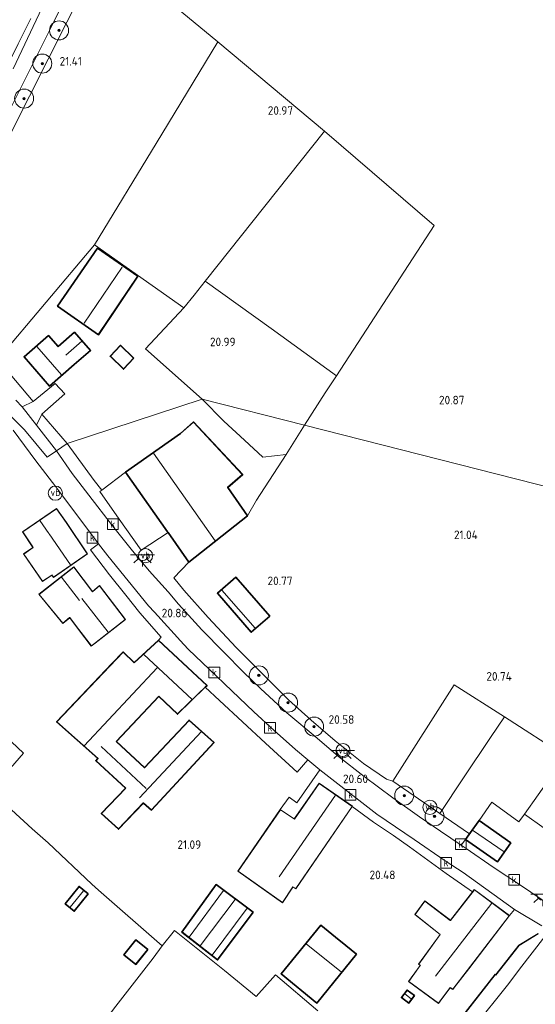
# Model space of a CAD drawing. Extents: x 196936 to 200438, y 361224 to 364196.
# Tile 243 of 256: x 199074 to 199182, y 363325 to 363532. Entities that reach past the tile are written whole.
import ezdxf
from ezdxf.enums import TextEntityAlignment as Align

# ---------------------------------------------------------------- set-up
doc = ezdxf.new("R2010")
doc.units = 0
for name, color, linetype, lineweight in [('B-ME-GR-BOOM-S', 90, 'Continuous', 25), ('B-ME-GR-BOOMTEELT-GV', 110, 'Continuous', 13), ('B-ME-GR-BOUWLAND_AKKERBOUW-GV', 80, 'Continuous', 13), ('B-ME-GR-GRAS-GV', 60, 'Continuous', 13), ('B-ME-GR-HAAG-G', 90, 'GR-HAAG1', 13), ('B-ME-IE-MEUBILAIR_WEGMEUBILAIR-S', 7, 'Continuous', 25), ('B-ME-IE-TERREINAFSCHEIDING_DOORGANG-G', 210, 'Continuous', 18), ('B-ME-IE-TERREINAFSCHEIDING_KUNSTMATIG_HEKWERK-G', 20, 'IE-TERREINAFSCHEIDING-KUNSTMATIG', 18), ('B-ME-IE-TERREINAFSCHEIDING_KUNSTMATIG_MUUR-GV', 90, 'Continuous', 18), ('B-ME-KG-KADASTRAAL_DAKRAND-G', 170, 'Continuous', 18), ('B-ME-KG-KADASTRAAL_NOK-G', 10, 'Continuous', 18), ('B-ME-OG-BEBOUWING_BOERDERIJ-GV', 7, 'Continuous', 35), ('B-ME-OG-BEBOUWING_KAS-GV', 7, 'Continuous', 35), ('B-ME-OG-BEBOUWING_SCHUUR-GV', 7, 'Continuous', 35), ('B-ME-OG-BEBOUWING_WONINGBOUW-GV', 7, 'Continuous', 18), ('B-ME-OG-HOOGTEPUNT-S', 7, 'Continuous', 25), ('B-ME-OG-TERREIN_ERF-GV', 7, 'Continuous', 18), ('B-ME-OG-TERREIN_GROEN_TUIN-GV', 7, 'Continuous', 18), ('B-ME-RI-GWA_KOLK-S', 30, 'Continuous', 25), ('B-ME-VH-VERHARDING_ASFALT-GV', 252, 'Continuous', 18), ('B-ME-VH-VERHARDING_STRAATBAKSTEEN-GV', 252, 'Continuous', 18), ('B-ME-VW-VERKEERSTEKEN_DRAAGCONSTRUCTIE-S', 7, 'Continuous', 25)]:
    doc.layers.add(name, color=color, linetype=linetype, lineweight=lineweight)
doc.styles.add('NLCS-ISO', font='NLCS-ISO.ttf')
doc.styles.add('NLCS-ISO-ANNOTATIVE-T18', font='NLCS-ISO.ttf', dxfattribs={"height": 1.8})
doc.linetypes.add('GR-HAAG1', pattern='A,6,[176,NLCS.SHX,S=0.125,R=0,X=0,Y=0],-2', length=8)
doc.linetypes.add('IE-TERREINAFSCHEIDING-KUNSTMATIG', pattern='A,4,[82,NLCS.SHX,S=0.75,R=90,X=0,Y=0],4,-2', length=10)

# ---------------------------------------------------------------- blocks, each defined once
blk = doc.blocks.new('SKL-ET_OV_LICHTPUNT-SO')
at = {"color": 0, "linetype": 'ByBlock', "lineweight": 18}
for points in [[(-1.25, 0), (-2.5, 0)], [(1.25, 0), (2.5, 0)], [(-0.92, -0.85), (-1.83, -1.7)], [(0, -1.25), (0, -2.5)], [(0.92, -0.85), (1.83, -1.7)]]:
    blk.add_lwpolyline(points, dxfattribs=at)
blk.add_lwpolyline([(0, 0), (1.25, 0, -1), (-1.25, 0)], format="xyb", close=True, dxfattribs=at)
blk = doc.blocks.new('SAL-HOOGTELABEL-SO')
at = {"color": 0, "linetype": 'ByBlock', "lineweight": -2, "style": 'NLCS-ISO-ANNOTATIVE-T18'}
blk.add_attdef('HOOGTE', text='', height=1.8, dxfattribs=at).set_placement((2.79, 0), align=Align.RIGHT)
blk = doc.blocks.new('SGR-BOOM_01-SO')
at = {"linetype": 'ByBlock', "lineweight": 18}
h = blk.add_hatch(color=0, dxfattribs=at)
h.dxf.hatch_style = 1
edge = h.paths.add_edge_path()
edge.add_arc((0, 0), 0.25, 0, 360)
at = {"color": 0, "linetype": 'ByBlock', "lineweight": 18}
for radius in [2, 0.25]:
    blk.add_circle((0, 0), radius, dxfattribs=at)
blk = doc.blocks.new('SRI-KOLK-SO')
at = {"color": 0, "linetype": 'ByBlock', "lineweight": 18}
blk.add_lwpolyline([(-1.125, -1.125), (1.125, -1.125), (1.125, 1.125), (-1.125, 1.125)], close=True, dxfattribs=at)
at = {"color": 0, "linetype": 'ByBlock', "lineweight": 18, "style": 'NLCS-ISO'}
blk.add_text('k', height=1.5, dxfattribs=at).set_placement((0, 0), align=Align.MIDDLE_CENTER)
blk = doc.blocks.new('SIE-WEG_PAAL_VERKEERSBORD-SO')
at = {"color": 0, "linetype": 'ByBlock', "lineweight": 18}
blk.add_circle((0, 0), 1.5, dxfattribs=at)
at = {"color": 0, "linetype": 'ByBlock', "lineweight": 18, "style": 'NLCS-ISO'}
blk.add_text('vb', height=1.5, dxfattribs=at).set_placement((0, 0.13), align=Align.MIDDLE_CENTER)

msp = doc.modelspace()

# ---------------------------------------------------------------- linework, layer by layer
at = {"layer": 'B-ME-GR-BOOMTEELT-GV'}
msp.add_polyline3d([(199001.4, 363323.316, 21.913), (199009.987, 363332.51, 21.895), (199020.614, 363343.901, 21.886), (199029.323, 363353.371, 22.985), (199038.574, 363363.458, 21.931), (199046.407, 363372.151, 21.913), (199052.582, 363378.961, 21.904), (199056.321, 363383.133, 21.827), (199062.142, 363389.594, 21.737), (199069.833, 363382.628, 21.547), (199074.902, 363377.936, 21.439), (199067.922, 363370.005, 21.421), (199076.715, 363362.046, 21.179), (199080.063, 363359.096, 21.133), (199089.236, 363350.461, 21.182), (199090.606, 363349.143, 21.196), (199103.989, 363337.458, 21.228), (199102.134, 363334.888, 21.355), (199093.776, 363324.19, 21.486)], dxfattribs=at)
for points in [[(199083.629, 363346.276, 21.242), (199085.538, 363344.761, 21.242), (199088.452, 363348.434, 21.242), (199086.543, 363349.949, 21.242)], [(199095.976, 363335.584, 21.345), (199098.445, 363333.6, 21.345), (199100.963, 363336.733, 21.345), (199098.494, 363338.717, 21.345)]]:
    msp.add_polyline3d(points, close=True, dxfattribs=at)
at = {"layer": 'B-ME-GR-BOUWLAND_AKKERBOUW-GV'}
for points in [[(199235.29, 363421.05, 20.712), (199133.883, 363446.819, 20.793), (199138.29, 363453.585, 20.82), (199140.625, 363457.169, 20.953), (199161.187, 363488.737, 20.859), (199138.109, 363508.538, 20.976), (199115.707, 363527.317, 21.063), (199091.806, 363547.041, 21.435), (199091.819, 363548.561, 21.474), (199092.569, 363550.525, 21.399), (199101.482, 363569.061, 21.408), (199113.485, 363590.824, 21.42), (199124.862, 363610.254, 21.477), (199132.49, 363622.343, 21.489), (199137.819, 363630.15, 21.42), (199146.199, 363642.604, 21.363), (199159.519, 363663.481, 21.328), (199242.84, 363732.351, 20.434)], [(199076.405, 363532.218, 21.339), (199073.776, 363526.919, 21.246), (199071.276, 363521.932, 21.411), (199066.289, 363525.419, 20.964), (199045.973, 363538.461, 20.58)], [(199184.266, 363362.209, 20.395), (199180.141, 363365.168, 20.361), (199188.749, 363377.281, 20.486), (199175.937, 363385.561, 20.58), (199165.38, 363392.309, 20.641), (199152.459, 363372.07, 20.64), (199151.174, 363372.455, 20.62), (199146.314, 363375.741, 20.611), (199140.363, 363380.56, 20.655), (199135.284, 363384.882, 20.7), (199130.549, 363389.141, 20.705), (199124.842, 363394.856, 20.785), (199119.539, 363400.152, 20.852), (199113.662, 363406.423, 20.848), (199108.561, 363412.175, 20.879), (199106.427, 363414.758, 20.995), (199109.625, 363418.057, 21.07), (199121.911, 363427.748, 20.989), (199123.847, 363431.095, 20.843), (199130.043, 363440.69, 20.767), (199133.883, 363446.819, 20.793), (199235.29, 363421.05, 20.712)], [(199093.776, 363324.19, 21.486), (199102.134, 363334.888, 21.355), (199103.989, 363337.458, 21.228), (199106.566, 363340.734, 21.266), (199117.115, 363332.326, 21.212), (199123.763, 363326.864, 21.167), (199127.856, 363331.368, 21.005), (199136.686, 363323.867, 20.911)]]:
    msp.add_polyline3d(points, dxfattribs=at)
msp.add_polyline3d([(199115.609, 363411.514, 20.806), (199122.732, 363403.346, 20.829), (199126.638, 363406.705, 20.725), (199119.5, 363414.888, 20.793)], close=True, dxfattribs=at)
at = {"layer": 'B-ME-GR-GRAS-GV'}
for points in [[(199072.348, 363513.715, 21.402), (199081.273, 363531.536, 21.447), (199090.136, 363549.853, 21.57)], [(199091.806, 363547.041, 21.435), (199072.222, 363508.109, 21.327)], [(199079.347, 363535.681, 21.519), (199072.713, 363521.679, 21.48)], [(199073.776, 363526.919, 21.246), (199076.405, 363532.218, 21.339)], [(199069.397, 363460.584, 21.024), (199076.868, 363451.807, 21.129), (199074.601, 363450.698, 21.153), (199073.277, 363452.053, 21.138)], [(199100.555, 363212.768, 20.943), (199095.007, 363217.543, 21.037), (199091.878, 363220.223, 20.898), (199090.117, 363221.518, 20.988), (199097.66, 363231.082, 20.753), (199105.608, 363240.862, 20.686), (199113.55, 363250.579, 20.69), (199123.189, 363262.562, 20.699), (199133.626, 363275.49, 20.695), (199141.181, 363285.181, 20.677), (199148.588, 363294.343, 20.632), (199156.84, 363304.606, 20.627), (199159.356, 363307.778, 20.557), (199161.998, 363311.108, 20.636), (199169.224, 363320.063, 20.609), (199176.823, 363329.557, 20.672), (199179.093, 363332.572, 20.69), (199184.39, 363339.48, 20.578)]]:
    msp.add_polyline3d(points, dxfattribs=at)
for points in [[(199069.397, 363460.584, 21.024), (199068.495, 363459.517, 21.024), (199065.373, 363463.534, 21.024), (199060.779, 363469.61, 21.03), (199059.225, 363472.714, 21.039), (199060.088, 363479.212, 21.042), (199060.873, 363482.108, 21.057), (199061.983, 363485.608, 21.093), (199065.828, 363494.796, 21.228), (199072.222, 363508.109, 21.327), (199091.806, 363547.041, 21.435), (199115.707, 363527.317, 21.063), (199102.736, 363505.994, 21.146), (199089.766, 363484.672, 21.228)], [(199110.696, 363474.126, 21.258), (199108.574, 363471.462, 21.165), (199089.766, 363484.672, 21.228), (199102.736, 363505.994, 21.146), (199115.707, 363527.317, 21.063), (199138.109, 363508.538, 20.976), (199113.019, 363477.042, 21.256)], [(199161.187, 363488.737, 20.859), (199140.625, 363457.169, 20.953), (199126.931, 363467.107, 21.017), (199113.019, 363477.042, 21.256), (199138.109, 363508.538, 20.976)], [(199138.29, 363453.585, 20.82), (199133.883, 363446.819, 20.793), (199112.426, 363452.272, 21.063), (199100.501, 363462.859, 21.174), (199108.574, 363471.462, 21.165), (199110.696, 363474.126, 21.258), (199113.019, 363477.042, 21.256), (199126.931, 363467.107, 21.017), (199140.625, 363457.169, 20.953)], [(199130.043, 363440.69, 20.767), (199125.181, 363440.102, 20.946), (199121.289, 363443.687, 20.996), (199116.985, 363447.629, 21.063), (199112.426, 363452.272, 21.063), (199133.883, 363446.819, 20.793)], [(199084.013, 363442.999, 21.129), (199081.786, 363441.443, 21.129), (199077.565, 363446.81, 21.144), (199078.694, 363449.147, 21.129)], [(199094.977, 363427.062, 21.114), (199099.615, 363420.605, 21.029), (199105.238, 363424.295, 21.029), (199109.625, 363418.057, 21.07), (199106.427, 363414.758, 20.995), (199108.561, 363412.175, 20.879), (199113.662, 363406.423, 20.848), (199119.539, 363400.152, 20.852), (199124.842, 363394.856, 20.785), (199130.549, 363389.141, 20.705), (199135.284, 363384.882, 20.7), (199140.363, 363380.56, 20.655), (199146.314, 363375.741, 20.611), (199151.174, 363372.455, 20.62), (199152.459, 363372.07, 20.64), (199162.349, 363365.276, 20.52), (199168.568, 363360.992, 20.419), (199167.725, 363359.806, 20.419), (199166.864, 363358.603, 20.4), (199162.527, 363361.558, 20.444), (199158.046, 363364.577, 20.48), (199152.444, 363368.598, 20.583), (199146.469, 363373.071, 20.656), (199141.075, 363377.264, 20.651), (199136.545, 363381.12, 20.692), (199130.233, 363386.425, 20.737), (199124.699, 363391.496, 20.791), (199121.125, 363394.972, 20.822), (199116.978, 363399.143, 20.845), (199112.307, 363403.876, 20.867), (199107.409, 363409.239, 20.885), (199105.285, 363411.809, 20.867), (199101.289, 363416.222, 20.935), (199097.466, 363420.778, 20.966), (199093.581, 363425.692, 20.998), (199088.595, 363432.151, 21.066), (199085.118, 363436.642, 21.084), (199081.786, 363441.443, 21.129), (199084.013, 363442.999, 21.129), (199089.704, 363435.202, 21.19), (199091.297, 363433.205, 21.114), (199090.882, 363432.863, 21.141)], [(199167.349, 363372.797, 20.593), (199162.349, 363365.276, 20.52), (199152.459, 363372.07, 20.64), (199165.38, 363392.309, 20.641), (199175.937, 363385.561, 20.58), (199173.004, 363381.208, 20.58)], [(199188.749, 363377.281, 20.486), (199180.141, 363365.168, 20.361), (199178.975, 363363.527, 20.439), (199173.255, 363367.682, 20.453), (199170.588, 363363.835, 20.424), (199168.568, 363360.992, 20.419), (199162.349, 363365.276, 20.52), (199167.349, 363372.797, 20.593), (199173.004, 363381.208, 20.58), (199175.937, 363385.561, 20.58)]]:
    msp.add_polyline3d(points, close=True, dxfattribs=at)
at = {"layer": 'B-ME-GR-HAAG-G'}
for points in [[(199074.902, 363377.936, 21.439), (199069.833, 363382.628, 21.547), (199062.142, 363389.594, 21.737), (199059.555, 363391.897, 21.822), (199060.221, 363392.663, 21.798)], [(199132.345, 363373.934, 20.734), (199125.748, 363380.061, 20.76)], [(199074.902, 363377.936, 21.439), (199067.922, 363370.005, 21.421), (199076.715, 363362.046, 21.179)], [(199163.658, 363352.673, 20.536), (199155.971, 363358.28, 20.569), (199152.584, 363360.634, 20.546)], [(199080.063, 363359.096, 21.133), (199089.236, 363350.461, 21.182)], [(199090.606, 363349.143, 21.196), (199103.989, 363337.458, 21.228)], [(199017.664, 363292.023, 22.049), (199028.013, 363281.747, 21.954), (199034.769, 363275.284, 21.901), (199042.286, 363268.105, 21.747), (199047.766, 363262.985, 21.751), (199054.709, 363271.358, 21.553), (199063.579, 363283.35, 21.499), (199072.617, 363295.422, 21.4), (199079.471, 363304.828, 21.527), (199086.34, 363314.073, 21.486), (199093.776, 363324.19, 21.486), (199102.134, 363334.888, 21.355), (199103.989, 363337.458, 21.228), (199106.566, 363340.734, 21.266)]]:
    msp.add_polyline3d(points, dxfattribs=at)
at = {"layer": 'B-ME-IE-TERREINAFSCHEIDING_DOORGANG-G'}
for points in [[(199081.505, 363455.6, 21.317), (199083.538, 363453.398, 21.229)], [(199152.584, 363360.634, 20.546), (199148.444, 363363.478, 20.555)]]:
    msp.add_polyline3d(points, dxfattribs=at)
at = {"layer": 'B-ME-IE-TERREINAFSCHEIDING_KUNSTMATIG_HEKWERK-G'}
for points in [[(199133.883, 363446.819, 20.793), (199138.29, 363453.585, 20.82), (199140.625, 363457.169, 20.953), (199161.187, 363488.737, 20.859), (199138.109, 363508.538, 20.976), (199115.707, 363527.317, 21.063), (199091.806, 363547.041, 21.435), (199072.222, 363508.109, 21.327), (199065.828, 363494.796, 21.228), (199061.983, 363485.608, 21.093), (199060.873, 363482.108, 21.057), (199060.088, 363479.212, 21.042), (199059.225, 363472.714, 21.039), (199060.779, 363469.61, 21.03), (199065.373, 363463.534, 21.024), (199068.495, 363459.517, 21.024), (199069.397, 363460.584, 21.024), (199089.766, 363484.672, 21.228), (199108.574, 363471.462, 21.165), (199100.501, 363462.859, 21.174), (199112.426, 363452.272, 21.063)], [(199115.707, 363527.317, 21.063), (199102.736, 363505.994, 21.146), (199089.766, 363484.672, 21.228)], [(199138.109, 363508.538, 20.976), (199113.019, 363477.042, 21.256), (199110.696, 363474.126, 21.258), (199108.574, 363471.462, 21.165)], [(199113.019, 363477.042, 21.256), (199126.931, 363467.107, 21.017), (199140.625, 363457.169, 20.953)], [(199069.397, 363460.584, 21.024), (199076.868, 363451.807, 21.129)], [(199112.426, 363452.272, 21.063), (199116.985, 363447.629, 21.063), (199121.289, 363443.687, 20.996), (199125.181, 363440.102, 20.946), (199130.043, 363440.69, 20.767), (199133.883, 363446.819, 20.793)], [(199078.694, 363449.147, 21.129), (199084.013, 363442.999, 21.129)], [(199084.013, 363442.999, 21.129), (199089.704, 363435.202, 21.19), (199091.297, 363433.205, 21.114), (199096.333, 363436.956, 21.124)], [(199130.043, 363440.69, 20.767), (199123.847, 363431.095, 20.843), (199121.911, 363427.748, 20.989)], [(199125.748, 363380.061, 20.76), (199116.035, 363388.994, 20.85), (199113.023, 363391.783, 20.825)], [(199178.975, 363363.527, 20.439), (199180.141, 363365.168, 20.361), (199188.749, 363377.281, 20.486), (199175.937, 363385.561, 20.58), (199165.38, 363392.309, 20.641), (199152.459, 363372.07, 20.64), (199162.349, 363365.276, 20.52), (199168.568, 363360.992, 20.419)], [(199162.349, 363365.276, 20.52), (199167.349, 363372.797, 20.593), (199173.004, 363381.208, 20.58), (199175.937, 363385.561, 20.58)], [(199148.444, 363363.478, 20.555), (199143.945, 363366.728, 20.554)], [(199170.588, 363363.835, 20.424), (199173.255, 363367.682, 20.453), (199178.975, 363363.527, 20.439)], [(199169.226, 363348.832, 20.368), (199163.658, 363352.673, 20.536)], [(199100.555, 363212.768, 20.943), (199095.007, 363217.543, 21.037), (199091.878, 363220.223, 20.898), (199090.117, 363221.518, 20.988), (199097.66, 363231.082, 20.753), (199105.608, 363240.862, 20.686), (199113.55, 363250.579, 20.69), (199123.189, 363262.562, 20.699), (199133.626, 363275.49, 20.695), (199141.181, 363285.181, 20.677), (199148.588, 363294.343, 20.632), (199156.84, 363304.606, 20.627), (199159.356, 363307.778, 20.557), (199161.998, 363311.108, 20.636), (199169.224, 363320.063, 20.609), (199176.823, 363329.557, 20.672)]]:
    msp.add_polyline3d(points, dxfattribs=at)
at = {"layer": 'B-ME-IE-TERREINAFSCHEIDING_KUNSTMATIG_MUUR-GV'}
msp.add_polyline3d([(199179.032, 363337.534, 20.555), (199174.114, 363331.323, 20.537), (199173.966, 363331.432, 20.546), (199167.004, 363322.422, 20.583), (199166.928, 363322.486, 20.475), (199173.947, 363331.571, 20.325), (199174.096, 363331.461, 20.325), (199178.965, 363337.61, 20.343), (199182.991, 363340.095, 20.267), (199183.044, 363340.01, 20.483)], close=True, dxfattribs=at)
at = {"layer": 'B-ME-KG-KADASTRAAL_DAKRAND-G'}
for points in [[(199090.451, 363483.933, 22.486), (199082.101, 363471.795, 22.486), (199090.589, 363465.885, 23.96), (199098.81, 363478.086, 23.96)], [(199080.347, 363455.113, 26.017), (199075.076, 363461.179, 25.999), (199080.135, 363465.576, 25.976), (199082.136, 363463.273, 25.916), (199082.174, 363463.306, 23.989), (199085.612, 363466.293, 23.989), (199088.882, 363462.529, 24.163), (199085.515, 363459.604, 24.163), (199085.478, 363459.571, 25.938)], [(199095.905, 363458.65, 23.414), (199093.121, 363461.301, 23.276), (199095.229, 363463.515, 23.337), (199098.013, 363460.865, 23.367)], [(199109.636, 363418.129, 23.71), (199096.403, 363436.944, 23.71), (199107.893, 363445.048, 24.193), (199110.569, 363447.42, 23.147), (199120.851, 363436.473, 23.275), (199117.715, 363433.769, 24.283), (199121.843, 363427.758, 24.283)], [(199081.817, 363429.238, 24.251), (199074.738, 363424.436, 24.222), (199076.686, 363421.499, 24.222), (199076.714, 363421.457, 26.617), (199076.933, 363421.127, 26.647), (199076.892, 363421.099, 24.243), (199074.968, 363419.764, 24.243), (199078.856, 363414.038, 24.226), (199080.802, 363415.336, 24.226), (199080.844, 363415.364, 26.647), (199081.153, 363414.896, 26.647), (199088.271, 363419.795, 26.54), (199083.845, 363426.352, 26.539), (199083.816, 363426.393, 24.251)], [(199085.412, 363417.001, 24.963), (199078.194, 363411.293, 23.863), (199083.117, 363405.235, 23.85), (199084.558, 363406.417, 24.833), (199084.597, 363406.449, 26.838), (199086.529, 363403.899, 26.885), (199089.129, 363400.477, 26.876), (199096.217, 363406.035, 26.898), (199090.806, 363413.055, 26.874), (199089.39, 363411.8, 28.023), (199089.36, 363411.84, 24.963)], [(199119.495, 363414.818, 22.615), (199115.68, 363411.509, 23.23), (199122.737, 363403.416, 23.23), (199126.567, 363406.71, 22.615)], [(199103.226, 363401.632, 24.584), (199098.151, 363396.92, 24.585), (199095.782, 363399.149, 23.025), (199081.891, 363384.552, 23.027), (199090.563, 363376.801, 23.736), (199090.122, 363376.347, 23.433), (199096.354, 363370.572, 23.432), (199091.287, 363365.245, 23.216), (199094.804, 363362.038, 24.173), (199100.029, 363367.508, 24.173), (199100.064, 363367.544, 25.32), (199101.73, 363366.076, 23.642), (199114.852, 363380.206, 23.571), (199109.665, 363384.822, 23.577), (199100.302, 363374.858, 23.577), (199094.384, 363380.351, 23.577), (199094.347, 363380.385, 24.681), (199103.327, 363389.91, 24.683), (199107.226, 363386.192, 24.683), (199113.362, 363392.184, 24.581)], [(199132.105, 363349.523, 23.778), (199131.468, 363349.862, 23.778), (199129.274, 363346.573, 22.944), (199120.005, 363353.176, 22.925), (199128.84, 363366.076, 22.769), (199131.782, 363364.088, 23.861), (199137.027, 363371.551, 23.828), (199143.916, 363366.773, 23.777)], [(199170.6, 363363.765, 23.17), (199167.795, 363359.818, 23.17), (199174.492, 363355.221, 23.17), (199177.192, 363359.084, 23.17)], [(199085.53, 363344.831, 22.834), (199083.699, 363346.284, 22.838), (199086.551, 363349.879, 22.838), (199088.382, 363348.426, 22.812)], [(199115.643, 363334.604, 23.468), (199108.208, 363340.4, 23.468), (199115.354, 363350.288, 23.468), (199123.035, 363344.566, 23.468)], [(199165.067, 363328.395, 23.654), (199164.547, 363328.755, 24.125), (199164.517, 363328.715, 23.45), (199162.079, 363325.421, 22.61), (199155.848, 363329.989, 22.611), (199158.237, 363333.333, 23.57), (199158.266, 363333.374, 24.107), (199157.967, 363333.616, 23.715), (199162.457, 363339.86, 23.709), (199162.418, 363339.891, 23.01), (199157.18, 363344.088, 23.01), (199159.231, 363346.849, 23.007), (199164.542, 363342.812, 23.007), (199164.582, 363342.782, 23.613), (199169.607, 363349.241, 23.613), (199176.895, 363343.82, 23.651)], [(199136.514, 363325.542, 22.7), (199129.08, 363331.622, 22.7), (199137.352, 363341.733, 23.751), (199144.801, 363335.705, 23.751)], [(199098.437, 363333.67, 23.308), (199096.046, 363335.592, 23.308), (199098.502, 363338.647, 23.308), (199100.893, 363336.725, 23.298)], [(199155.8, 363325.535, 21.855), (199154.356, 363326.621, 21.855), (199155.496, 363328.137, 21.855), (199156.94, 363327.051, 21.855)]]:
    msp.add_polyline3d(points, close=True, dxfattribs=at)
at = {"layer": 'B-ME-KG-KADASTRAAL_NOK-G'}
for points in [[(199087.586, 363468.214, 26.241), (199095.592, 363480.008, 26.241)], [(199077.657, 363463.356, 28.943), (199082.887, 363457.386, 28.917)], [(199087.15, 363464.446, 25.548), (199083.787, 363461.499, 25.544)], [(199115.164, 363422.553, 26.367), (199102.179, 363440.957, 26.355)], [(199080.189, 363424.099, 27.06), (199078.329, 363426.812, 27.06)], [(199084.745, 363417.464, 29.345), (199080.245, 363424.017, 29.291)], [(199086.664, 363409.994, 27.09), (199082.847, 363414.909, 27.086)], [(199116.51, 363412.163, 23.931), (199123.535, 363404.169, 23.947)], [(199092.672, 363403.319, 29.679), (199087.125, 363410.43, 29.666)], [(199110.283, 363389.247, 28.43), (199100.136, 363398.695, 28.43)], [(199102.986, 363395.869, 28.235), (199087.636, 363379.483, 28.235)], [(199099.234, 363368.544, 26.216), (199112.243, 363382.461, 26.216)], [(199091.22, 363379.325, 26.024), (199100.666, 363370.535, 26.024)], [(199128.59, 363351.981, 26.895), (199140.433, 363369.128, 26.848)], [(199169.228, 363361.748, 25.589), (199175.854, 363357.257, 25.486)], [(199084.654, 363345.591, 23.179), (199087.495, 363349.066, 23.239)], [(199116.885, 363349.085, 24.224), (199109.679, 363339.317, 24.167)], [(199112.013, 363337.497, 24.241), (199119.356, 363347.245, 24.327)], [(199121.854, 363345.383, 24.184), (199114.497, 363335.561, 24.174)], [(199173.307, 363346.425, 27.172), (199161.424, 363331.096, 27.211)], [(199134.27, 363337.888, 27.07), (199141.684, 363331.961, 27.03)], [(199154.992, 363327.384, 22.373), (199156.357, 363326.359, 22.343)]]:
    msp.add_polyline3d(points, dxfattribs=at)
at = {"layer": 'B-ME-OG-BEBOUWING_BOERDERIJ-GV'}
for points in [[(199121.911, 363427.748, 20.989), (199109.625, 363418.057, 21.07), (199105.238, 363424.295, 21.029), (199105.129, 363424.45, 21.106), (199096.333, 363436.956, 21.124), (199107.862, 363445.087, 21.011), (199110.572, 363447.49, 20.993), (199120.923, 363436.469, 20.885), (199117.782, 363433.76, 20.934)], [(199103.226, 363401.7, 20.955), (199113.435, 363392.185, 20.825), (199113.023, 363391.783, 20.825), (199107.226, 363386.122, 20.832), (199103.329, 363389.839, 20.91), (199094.418, 363380.387, 20.874), (199100.3, 363374.929, 20.847), (199109.662, 363384.892, 20.766), (199114.923, 363380.209, 20.856), (199101.733, 363366.006, 20.987), (199100.067, 363367.474, 21.041), (199094.807, 363361.968, 21.045), (199091.216, 363365.242, 21.135), (199096.283, 363370.57, 20.987), (199090.05, 363376.346, 21.063), (199090.49, 363376.799, 21.063), (199081.819, 363384.549, 21.144), (199093.45, 363396.77, 21.224), (199095.78, 363399.219, 21.054), (199098.151, 363396.988, 21.009)]]:
    msp.add_polyline3d(points, close=True, dxfattribs=at)
at = {"layer": 'B-ME-OG-BEBOUWING_KAS-GV'}
for points in [[(199123.105, 363344.576, 21.125), (199115.653, 363334.533, 21.298), (199108.139, 363340.39, 21.26), (199115.343, 363350.358, 21.123)], [(199157.01, 363327.061, 20.472), (199155.81, 363325.465, 20.472), (199154.286, 363326.611, 20.472), (199155.486, 363328.207, 20.472)]]:
    msp.add_polyline3d(points, close=True, dxfattribs=at)
at = {"layer": 'B-ME-OG-BEBOUWING_SCHUUR-GV'}
for points in [[(199098.879, 363478.099, 21.243), (199090.602, 363465.815, 21.243), (199082.032, 363471.782, 21.243), (199090.439, 363484.003, 21.243)], [(199085.617, 363466.363, 21.209), (199088.953, 363462.524, 21.225), (199085.511, 363459.533, 21.269), (199080.342, 363455.042, 21.269), (199075.005, 363461.184, 21.215), (199080.14, 363465.646, 21.269), (199082.141, 363463.344, 21.269)], [(199098.084, 363460.866, 21.196), (199095.907, 363458.579, 21.196), (199093.05, 363461.299, 21.196), (199095.227, 363463.586, 21.196)], [(199126.638, 363406.705, 20.725), (199122.732, 363403.346, 20.829), (199115.609, 363411.514, 20.806), (199119.5, 363414.888, 20.793)], [(199177.261, 363359.096, 20.401), (199174.505, 363355.152, 20.396), (199167.725, 363359.806, 20.419), (199168.568, 363360.992, 20.419), (199170.588, 363363.835, 20.424)], [(199088.452, 363348.434, 21.242), (199085.538, 363344.761, 21.242), (199083.629, 363346.276, 21.242), (199086.543, 363349.949, 21.242)], [(199144.871, 363335.712, 20.718), (199136.521, 363325.471, 20.894), (199129.01, 363331.615, 20.993), (199137.345, 363341.803, 20.449), (199141.234, 363338.655, 20.449), (199141.501, 363338.439, 20.836)], [(199100.963, 363336.733, 21.345), (199098.445, 363333.6, 21.345), (199095.976, 363335.584, 21.345), (199098.494, 363338.717, 21.345)]]:
    msp.add_polyline3d(points, close=True, dxfattribs=at)
at = {"layer": 'B-ME-OG-BEBOUWING_WONINGBOUW-GV'}
for points in [[(199088.34, 363419.782, 21.158), (199081.139, 363414.826, 21.393), (199080.83, 363415.295, 21.393), (199078.842, 363413.969, 21.411), (199074.899, 363419.777, 21.488), (199076.864, 363421.14, 21.488), (199074.669, 363424.45, 21.298), (199081.83, 363429.307, 21.158), (199083.884, 363426.382, 21.158)], [(199085.421, 363417.072, 21.158), (199089.401, 363411.869, 21.214), (199090.817, 363413.123, 21.214), (199096.286, 363406.026, 21.151), (199089.914, 363401.028, 21.234), (199089.117, 363400.403, 21.246), (199086.456, 363403.916, 21.421), (199084.584, 363406.384, 21.415), (199083.105, 363405.17, 21.399), (199078.125, 363411.301, 21.525)], [(199143.945, 363366.728, 20.554), (199132.121, 363349.458, 20.579), (199131.484, 363349.797, 20.614), (199129.287, 363346.503, 20.741), (199119.936, 363353.164, 20.92), (199128.827, 363366.145, 20.703), (199131.769, 363364.157, 20.681), (199137.015, 363371.62, 20.621), (199143.985, 363366.786, 20.546)], [(199176.966, 363343.83, 20.387), (199174.025, 363339.995, 20.389), (199168.426, 363332.693, 20.393), (199165.463, 363328.829, 20.396), (199165.078, 363328.327, 20.396), (199164.558, 363328.687, 20.396), (199162.45, 363325.838, 20.444), (199162.09, 363325.351, 20.396), (199155.779, 363329.978, 20.459), (199158.199, 363333.366, 20.459), (199157.9, 363333.608, 20.459), (199162.389, 363339.851, 20.427), (199157.111, 363344.079, 20.414), (199159.221, 363346.919, 20.486), (199164.573, 363342.852, 20.338), (199169.226, 363348.832, 20.368), (199169.598, 363349.31, 20.414)]]:
    msp.add_polyline3d(points, close=True, dxfattribs=at)
at = {"layer": 'B-ME-OG-TERREIN_ERF-GV'}
msp.add_polyline3d([(199185.624, 363345.983, 20.277), (199179.486, 363350.087, 20.313), (199173.589, 363354.041, 20.327), (199167.877, 363357.913, 20.39), (199166.864, 363358.603, 20.4), (199167.725, 363359.806, 20.419), (199174.505, 363355.152, 20.396), (199177.261, 363359.096, 20.401), (199170.588, 363363.835, 20.424), (199173.255, 363367.682, 20.453), (199178.975, 363363.527, 20.439), (199180.141, 363365.168, 20.361), (199184.266, 363362.209, 20.395)], dxfattribs=at)
at = {"layer": 'B-ME-OG-TERREIN_GROEN_TUIN-GV'}
for points in [[(199089.766, 363484.672, 21.228), (199108.574, 363471.462, 21.165), (199100.501, 363462.859, 21.174), (199112.426, 363452.272, 21.063), (199084.013, 363442.999, 21.129), (199078.694, 363449.147, 21.129), (199083.538, 363453.398, 21.229), (199081.505, 363455.6, 21.317), (199076.868, 363451.807, 21.129), (199069.397, 363460.584, 21.024)], [(199082.032, 363471.782, 21.243), (199090.602, 363465.815, 21.243), (199098.879, 363478.099, 21.243), (199090.439, 363484.003, 21.243)], [(199088.953, 363462.524, 21.225), (199085.617, 363466.363, 21.209), (199082.141, 363463.344, 21.269), (199080.14, 363465.646, 21.269), (199075.005, 363461.184, 21.215), (199080.342, 363455.042, 21.269), (199085.511, 363459.533, 21.269)], [(199093.05, 363461.299, 21.196), (199095.907, 363458.579, 21.196), (199098.084, 363460.866, 21.196), (199095.227, 363463.586, 21.196)], [(199116.985, 363447.629, 21.063), (199121.289, 363443.687, 20.996), (199125.181, 363440.102, 20.946), (199130.043, 363440.69, 20.767), (199123.847, 363431.095, 20.843), (199121.911, 363427.748, 20.989), (199117.782, 363433.76, 20.934), (199120.923, 363436.469, 20.885), (199110.572, 363447.49, 20.993), (199107.862, 363445.087, 21.011), (199096.333, 363436.956, 21.124), (199091.297, 363433.205, 21.114), (199089.704, 363435.202, 21.19), (199084.013, 363442.999, 21.129), (199112.426, 363452.272, 21.063)], [(199074.899, 363419.777, 21.488), (199078.842, 363413.969, 21.411), (199080.83, 363415.295, 21.393), (199081.139, 363414.826, 21.393), (199088.34, 363419.782, 21.158), (199083.884, 363426.382, 21.158), (199081.83, 363429.307, 21.158), (199074.669, 363424.45, 21.298), (199076.864, 363421.14, 21.488)], [(199085.421, 363417.072, 21.158), (199078.125, 363411.301, 21.525), (199083.105, 363405.17, 21.399), (199084.584, 363406.384, 21.415), (199086.456, 363403.916, 21.421), (199089.117, 363400.403, 21.246), (199089.914, 363401.028, 21.234), (199096.286, 363406.026, 21.151), (199090.817, 363413.123, 21.214), (199089.401, 363411.869, 21.214)], [(199115.343, 363350.358, 21.123), (199108.139, 363340.39, 21.26), (199115.653, 363334.533, 21.298), (199123.105, 363344.576, 21.125)], [(199137.345, 363341.803, 20.449), (199129.01, 363331.615, 20.993), (199136.521, 363325.471, 20.894), (199144.871, 363335.712, 20.718), (199141.501, 363338.439, 20.836), (199141.234, 363338.655, 20.449)], [(199154.286, 363326.611, 20.472), (199155.81, 363325.465, 20.472), (199157.01, 363327.061, 20.472), (199155.486, 363328.207, 20.472)]]:
    msp.add_polyline3d(points, close=True, dxfattribs=at)
for points in [[(199072.689, 363445.741, 21.137), (199077.482, 363439.327, 21.097), (199081.642, 363433.84, 21.106), (199082.481, 363432.734, 21.075), (199090.662, 363421.895, 20.995), (199088.937, 363420.615, 21.118), (199092.96, 363415.416, 21.085), (199096.352, 363411.093, 21.044), (199099.324, 363407.404, 20.977), (199103.823, 363402.282, 20.933), (199103.226, 363401.7, 20.955), (199098.151, 363396.988, 21.009), (199095.78, 363399.219, 21.054), (199093.45, 363396.77, 21.224), (199081.819, 363384.549, 21.144), (199090.49, 363376.799, 21.063), (199090.05, 363376.346, 21.063), (199096.283, 363370.57, 20.987), (199091.216, 363365.242, 21.135), (199094.807, 363361.968, 21.045), (199100.067, 363367.474, 21.041), (199101.733, 363366.006, 20.987), (199114.923, 363380.209, 20.856), (199109.662, 363384.892, 20.766), (199100.3, 363374.929, 20.847), (199094.418, 363380.387, 20.874), (199103.329, 363389.839, 20.91), (199107.226, 363386.122, 20.832), (199113.023, 363391.783, 20.825), (199116.035, 363388.994, 20.85), (199125.748, 363380.061, 20.76), (199132.345, 363373.934, 20.734), (199134.634, 363376.546, 20.679), (199137.153, 363374.419, 20.58), (199132.328, 363367.55, 20.681), (199130.706, 363368.673, 20.677), (199128.827, 363366.145, 20.703), (199119.936, 363353.164, 20.92), (199129.287, 363346.503, 20.741), (199131.484, 363349.797, 20.614), (199132.121, 363349.458, 20.579), (199143.945, 363366.728, 20.554), (199148.444, 363363.478, 20.555), (199152.584, 363360.634, 20.546), (199155.971, 363358.28, 20.569), (199163.658, 363352.673, 20.536), (199169.226, 363348.832, 20.368), (199164.573, 363342.852, 20.338), (199159.221, 363346.919, 20.486), (199157.111, 363344.079, 20.414), (199162.389, 363339.851, 20.427), (199157.9, 363333.608, 20.459), (199158.199, 363333.366, 20.459), (199155.779, 363329.978, 20.459), (199162.09, 363325.351, 20.396), (199162.45, 363325.838, 20.444), (199164.558, 363328.687, 20.396), (199165.078, 363328.327, 20.396), (199165.463, 363328.829, 20.396), (199168.426, 363332.693, 20.393), (199174.025, 363339.995, 20.389), (199176.966, 363343.83, 20.387), (199178.063, 363345.147, 20.257), (199183.754, 363341.678, 20.266)], [(199136.686, 363323.867, 20.911), (199127.856, 363331.368, 21.005), (199123.763, 363326.864, 21.167), (199117.115, 363332.326, 21.212), (199106.566, 363340.734, 21.266), (199103.989, 363337.458, 21.228), (199090.606, 363349.143, 21.196), (199089.236, 363350.461, 21.182), (199080.063, 363359.096, 21.133), (199076.715, 363362.046, 21.179), (199067.922, 363370.005, 21.421), (199074.902, 363377.936, 21.439), (199069.833, 363382.628, 21.547)], [(199184.39, 363339.48, 20.578), (199179.093, 363332.572, 20.69), (199176.823, 363329.557, 20.672), (199169.224, 363320.063, 20.609), (199161.998, 363311.108, 20.636), (199159.356, 363307.778, 20.557), (199159.591, 363309.122, 20.611), (199158.698, 363309.859, 20.704), (199167.626, 363320.95, 20.533), (199168.081, 363321.515, 20.524), (199167.004, 363322.422, 20.583), (199173.966, 363331.432, 20.546), (199174.114, 363331.323, 20.537), (199179.032, 363337.534, 20.555), (199183.044, 363340.01, 20.483)], [(199182.991, 363340.095, 20.267), (199178.965, 363337.61, 20.343), (199174.096, 363331.461, 20.325), (199173.947, 363331.571, 20.325), (199166.928, 363322.486, 20.475)]]:
    msp.add_polyline3d(points, dxfattribs=at)
at = {"layer": 'B-ME-VH-VERHARDING_ASFALT-GV'}
for points in [[(199090.136, 363549.853, 21.57), (199081.273, 363531.536, 21.447), (199072.348, 363513.715, 21.402)], [(199072.713, 363521.679, 21.48), (199079.347, 363535.681, 21.519)], [(199058.125, 363462.558, 21.21), (199075.05, 363445.825, 21.213), (199079.864, 363440.085, 21.129), (199081.786, 363441.443, 21.129), (199085.118, 363436.642, 21.084), (199088.595, 363432.151, 21.066), (199093.581, 363425.692, 20.998), (199097.466, 363420.778, 20.966), (199101.289, 363416.222, 20.935), (199105.285, 363411.809, 20.867), (199107.409, 363409.239, 20.885), (199112.307, 363403.876, 20.867), (199116.978, 363399.143, 20.845), (199121.125, 363394.972, 20.822), (199124.699, 363391.496, 20.791), (199130.233, 363386.425, 20.737), (199136.545, 363381.12, 20.692), (199141.075, 363377.264, 20.651), (199146.469, 363373.071, 20.656), (199152.444, 363368.598, 20.583), (199158.046, 363364.577, 20.48), (199162.527, 363361.558, 20.444), (199166.864, 363358.603, 20.4), (199167.877, 363357.913, 20.39), (199173.589, 363354.041, 20.327), (199179.486, 363350.087, 20.313), (199185.624, 363345.983, 20.277)], [(199073.277, 363452.053, 21.138), (199074.601, 363450.698, 21.153), (199077.565, 363446.81, 21.144), (199081.786, 363441.443, 21.129), (199079.864, 363440.085, 21.129), (199075.05, 363445.825, 21.213), (199058.125, 363462.558, 21.21)], [(199183.754, 363341.678, 20.266), (199178.063, 363345.147, 20.257), (199167.239, 363352.891, 20.365), (199163.461, 363355.372, 20.387), (199156.938, 363359.785, 20.445), (199149.104, 363365.158, 20.531), (199137.153, 363374.419, 20.58), (199134.634, 363376.546, 20.679), (199132.055, 363378.723, 20.643), (199127.564, 363382.711, 20.67), (199123.257, 363386.617, 20.702), (199117.102, 363392.495, 20.747), (199115.326, 363394.195, 20.775), (199109.547, 363399.724, 20.877), (199108.566, 363400.779, 20.895), (199102.4, 363407.519, 20.917), (199101.163, 363408.887, 20.913), (199092.559, 363419.381, 20.976), (199090.662, 363421.895, 20.995), (199082.481, 363432.734, 21.075), (199081.642, 363433.84, 21.106), (199077.482, 363439.327, 21.097), (199072.689, 363445.741, 21.137)]]:
    msp.add_polyline3d(points, dxfattribs=at)
at = {"layer": 'B-ME-VH-VERHARDING_STRAATBAKSTEEN-GV'}
for points in [[(199078.694, 363449.147, 21.129), (199077.565, 363446.81, 21.144), (199074.601, 363450.698, 21.153), (199076.868, 363451.807, 21.129), (199081.505, 363455.6, 21.317), (199083.538, 363453.398, 21.229)], [(199105.238, 363424.295, 21.029), (199099.615, 363420.605, 21.029), (199094.977, 363427.062, 21.114), (199090.882, 363432.863, 21.141), (199091.297, 363433.205, 21.114), (199096.333, 363436.956, 21.124), (199105.129, 363424.45, 21.106)], [(199134.634, 363376.546, 20.679), (199132.345, 363373.934, 20.734), (199125.748, 363380.061, 20.76), (199116.035, 363388.994, 20.85), (199113.023, 363391.783, 20.825), (199113.435, 363392.185, 20.825), (199103.226, 363401.7, 20.955), (199103.823, 363402.282, 20.933), (199099.324, 363407.404, 20.977), (199096.352, 363411.093, 21.044), (199092.96, 363415.416, 21.085), (199088.937, 363420.615, 21.118), (199090.662, 363421.895, 20.995), (199092.559, 363419.381, 20.976), (199101.163, 363408.887, 20.913), (199102.4, 363407.519, 20.917), (199108.566, 363400.779, 20.895), (199109.547, 363399.724, 20.877), (199115.326, 363394.195, 20.775), (199117.102, 363392.495, 20.747), (199123.257, 363386.617, 20.702), (199127.564, 363382.711, 20.67), (199132.055, 363378.723, 20.643)], [(199137.153, 363374.419, 20.58), (199149.104, 363365.158, 20.531), (199156.938, 363359.785, 20.445), (199163.461, 363355.372, 20.387), (199167.239, 363352.891, 20.365), (199178.063, 363345.147, 20.257), (199176.966, 363343.83, 20.387), (199169.598, 363349.31, 20.414), (199169.226, 363348.832, 20.368), (199163.658, 363352.673, 20.536), (199155.971, 363358.28, 20.569), (199152.584, 363360.634, 20.546), (199148.444, 363363.478, 20.555), (199143.945, 363366.728, 20.554), (199143.985, 363366.786, 20.546), (199137.015, 363371.62, 20.621), (199131.769, 363364.157, 20.681), (199128.827, 363366.145, 20.703), (199130.706, 363368.673, 20.677), (199132.328, 363367.55, 20.681)]]:
    msp.add_polyline3d(points, close=True, dxfattribs=at)

# ---------------------------------------------------------------- block references
at = {"layer": 'B-ME-GR-BOOM-S'}
for p in [(199082.339, 363529.71, 21.573), (199078.818, 363522.745, 21.486), (199074.998, 363515.401, 21.426), (199124.316, 363394.267, 20.804), (199130.46, 363388.561, 20.737), (199135.932, 363383.52, 20.696), (199154.866, 363369.039, 20.596), (199161.236, 363364.687, 20.501)]:
    msp.add_blockref('SGR-BOOM_01-SO', p, dxfattribs=at)
at = {"layer": 'B-ME-IE-MEUBILAIR_WEGMEUBILAIR-S'}
for p in [(199099.871, 363419.62, 20.991), (199141.919, 363378.497, 20.714), (199183.969, 363348.303, 20.33)]:
    msp.add_blockref('SKL-ET_OV_LICHTPUNT-SO', p, dxfattribs=at)
at = {"layer": 'B-ME-OG-HOOGTEPUNT-S'}
for p, values in [((199084.347, 363522.334, 21.41), {'HOOGTE': '21.41'}), ((199128.723, 363511.988, 20.973), {'HOOGTE': '20.97'}), ((199116.637, 363463.403, 20.99), {'HOOGTE': '20.99'}), ((199164.735, 363451.189, 20.871), {'HOOGTE': '20.87'}), ((199167.54, 363422.902, 21.035), {'HOOGTE': '21.04'}), ((199128.613, 363413.226, 20.771), {'HOOGTE': '20.77'}), ((199106.51, 363406.474, 20.858), {'HOOGTE': '20.86'}), ((199174.687, 363393.174, 20.741), {'HOOGTE': '20.74'}), ((199141.585, 363384.111, 20.575), {'HOOGTE': '20.58'}), ((199144.479, 363371.646, 20.597), {'HOOGTE': '20.60'}), ((199109.404, 363357.839, 21.094), {'HOOGTE': '21.09'}), ((199150.233, 363351.481, 20.48), {'HOOGTE': '20.48'})]:
    msp.add_blockref('SAL-HOOGTELABEL-SO', p, dxfattribs=at).add_auto_attribs(values)
at = {"layer": 'B-ME-RI-GWA_KOLK-S'}
for p in [(199093.628, 363426.031, 20.998), (199089.354, 363423.198, 20.987), (199114.967, 363394.889, 20.805), (199126.665, 363383.259, 20.676), (199143.595, 363369.206, 20.531), (199166.761, 363358.81, 20.413), (199163.655, 363354.936, 20.367), (199177.973, 363351.37, 20.301)]:
    msp.add_blockref('SRI-KOLK-SO', p, dxfattribs=at)
at = {"layer": 'B-ME-VW-VERKEERSTEKEN_DRAAGCONSTRUCTIE-S'}
for p in [(199081.568, 363432.541, 21.14), (199100.502, 363419.4, 21.001), (199142.015, 363378.453, 20.714), (199160.275, 363366.581, 20.561)]:
    msp.add_blockref('SIE-WEG_PAAL_VERKEERSBORD-SO', p, dxfattribs=at)

doc.saveas('drawing.dxf')
